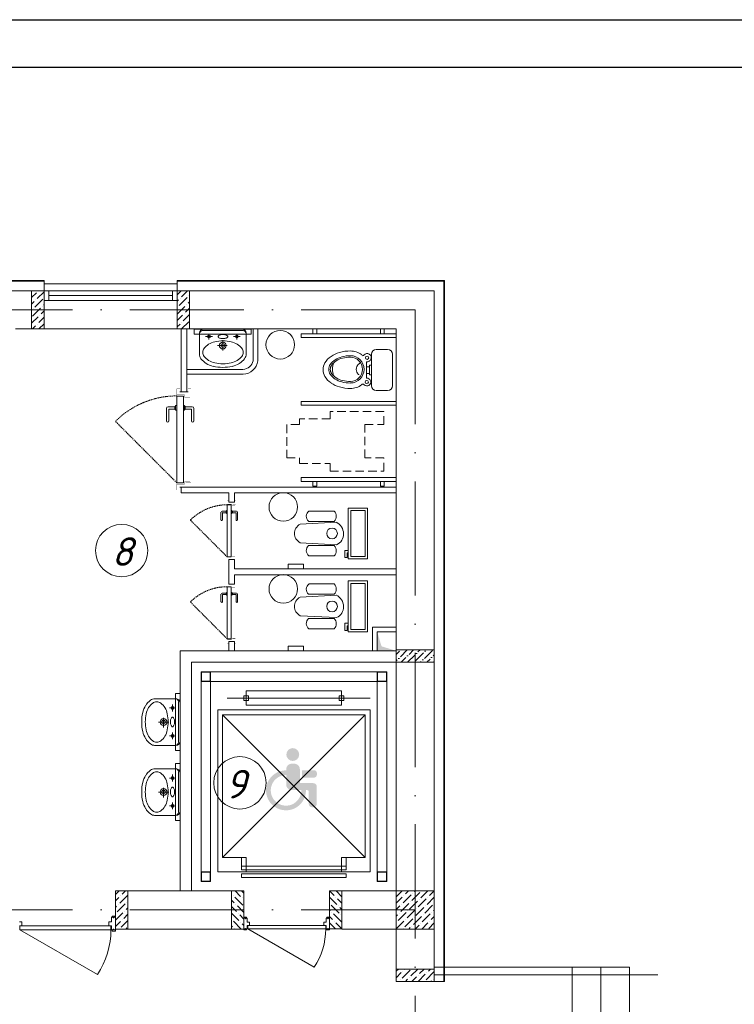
# Model space of a CAD drawing. Header units: millimetres. Extents: x 1114507 to 93926427, y 174473 to 817039.
# Tile 67 of 256: x 1713126 to 1720633, y 207135 to 217472. Entities that reach past the tile are written whole.
import ezdxf

# ---------------------------------------------------------------- set-up
doc = ezdxf.new("R2010")
doc.units = ezdxf.units.MM
for name, pattern in [('ACAD_ISO10W100', [18, 12, -3, 0, -3]), ('Beruniy Xref$0$DASHED', [19.05, 12.7, -6.35]), ('ШТРИХОВАЯ', [19.05, 12.7, -6.35])]:
    doc.linetypes.add(name, pattern=pattern)
for name, color, linetype, lineweight in [('.', 7, 'Continuous', 15), ('Doors', 86, 'Continuous', 13), ('expl', 234, 'Continuous', 13), ('инвалиды', 250, 'Continuous', 40), ('Метал', 157, 'Continuous', 30), ('размеры', 12, 'Continuous', 15), ('Сантехника', 150, 'Continuous', 13)]:
    doc.layers.add(name, color=color, linetype=linetype, lineweight=lineweight)
doc.layers.add('АСО-стены кирпич 380 мм', color=7, linetype='Continuous', lineweight=35, true_color=0x745739)
doc.styles.get("Standard").update_dxf_attribs({"font": 'isocpeui.ttf'})
doc.linetypes.add('FENCELINE1', pattern='A,6.35,-2.54,[133,ltypeshp.shx,S=2.54,R=0,X=-2.54,Y=0],-2.54,25.4', length=36.83)

# ---------------------------------------------------------------- blocks, each defined once
blk = doc.blocks.new('blok1qavmak')
at = {"layer": '.', "lineweight": 0, "ltscale": 100}
h = blk.add_hatch(color=251, dxfattribs=at)
h.dxf.hatch_style = 1
h.paths.add_polyline_path([(1518761, 778846), (1518561, 778845), (1518561, 779045), (1518607, 778893)])
at = {"lineweight": 0, "ltscale": 100}
h = blk.add_hatch(dxfattribs=at)
h.set_pattern_fill('ANSI36', color=256, scale=15, style=0)
h.set_pattern_definition([(45, (555691.36, -597321.81), (25.2569703, 92.6088912), [119.0625, -23.8125, 0, -23.8125])])
h.paths.add_polyline_path([(1519161, 778855), (1519161, 778725), (1518761, 778725), (1518761, 778855)])
at = {"layer": 'инвалиды', "lineweight": 0, "ltscale": 200, "true_color": 0xfab905}
h = blk.add_hatch(color=40, dxfattribs=at)
h.paths.add_polyline_path([(1517605, 777601, -0.414214), (1517665, 777661), (1517689, 777661, -0.414214), (1517749, 777601), (1517749, 777457), (1517889, 777457, -0.414214), (1517927, 777419), (1517927, 777241, -0.414214), (1517889, 777203), (1517879, 777203, -0.414214), (1517842, 777241), (1517842, 777368, 0.414214), (1517827, 777383), (1517665, 777383, -0.414214), (1517605, 777443)])
h.paths.add_polyline_path([(1517772, 777592), (1517898, 777592, -0.414214), (1517928, 777562), (1517928, 777545, -0.414214), (1517898, 777515), (1517772, 777515)])
h.paths.add_polyline_path([(1517605, 777591), (1517605, 777541, 2.454646), (1517764, 777383), (1517813, 777383, -2.445012)])
h.paths.add_polyline_path([(1517607, 777757, -1), (1517742, 777757, -1)])
at = {"color": 252, "lineweight": 0, "ltscale": 100}
for p, q in [((1515061, 782732), (1513361, 782732)), ((1519268, 782732), (1516461, 782732)), ((1519268, 775375), (1519268, 782732)), ((1519268, 775375), (1519161, 775375))]:
    blk.add_line(p, q, dxfattribs=at)
at = {"color": 32, "lineweight": 0, "ltscale": 100}
for p, q in [((1515061, 782725), (1513361, 782725)), ((1519261, 782725), (1516461, 782725)), ((1519261, 775375), (1519261, 782725))]:
    blk.add_line(p, q, dxfattribs=at)
at = {"color": 251, "lineweight": 0, "ltscale": 100, "true_color": 0x4a4a4a}
for p, q in [((1515061, 782625), (1515061, 782732)), ((1516461, 782625), (1516461, 782732))]:
    blk.add_line(p, q, dxfattribs=at)
at = {"lineweight": 0, "ltscale": 100}
for p, q in [((1515061, 782625), (1513361, 782625)), ((1516461, 782700), (1515061, 782700)), ((1515061, 782225), (1515061, 782625)), ((1519161, 782625), (1516461, 782625)), ((1516461, 782225), (1516461, 782625)), ((1519161, 775375), (1519161, 782625)), ((1515061, 782225), (1514761, 782225)), ((1516461, 782225), (1515061, 782225)), ((1518761, 782225), (1516461, 782225)), ((1517237, 782221), (1516637, 782221)), ((1516637, 782221), (1516637, 782171)), ((1517237, 782171), (1517237, 782221)), ((1517257, 782225), (1517257, 781890)), ((1517307, 782225), (1517307, 781890)), ((1518761, 775375), (1518761, 782225)), ((1516637, 782171), (1517237, 782171)), ((1516561, 781801), (1517151, 781801)), ((1516561, 781751), (1517151, 781751)), ((1517626, 779705), (1517626, 779755)), ((1517626, 779755), (1517786, 779755)), ((1517786, 779755), (1517786, 779705)), ((1517786, 779705), (1517626, 779705)), ((1518561, 778845), (1518561, 779045)), ((1518561, 779045), (1518761, 779045)), ((1518761, 779045), (1518761, 778845)), ((1517626, 778845), (1517626, 778895)), ((1517626, 778895), (1517786, 778895)), ((1517786, 778895), (1517786, 778845)), ((1518761, 778845), (1516491, 778845)), ((1516491, 778845), (1516491, 776325)), ((1517786, 778845), (1517626, 778845)), ((1518761, 778845), (1518561, 778845)), ((1518761, 778725), (1516611, 778725)), ((1516611, 778725), (1516611, 776325)), ((1516491, 778398), (1516441, 778398)), ((1516441, 778398), (1516441, 777798)), ((1516491, 777798), (1516491, 778398)), ((1516441, 777798), (1516491, 777798)), ((1516491, 777663), (1516441, 777663)), ((1516441, 777663), (1516441, 777063)), ((1516491, 777063), (1516491, 777663)), ((1516441, 777063), (1516491, 777063)), ((1515811, 776325), (1517161, 776325)), ((1515811, 776325), (1515811, 775925)), ((1517161, 776325), (1517161, 775925)), ((1517161, 775925), (1517161, 776325)), ((1518061, 775926), (1518061, 776326)), ((1518191, 776325), (1518761, 776325)), ((1515811, 775925), (1517161, 775925)), ((1518191, 775925), (1518761, 775925)), ((1519161, 775375), (1518761, 775375))]:
    blk.add_line(p, q, dxfattribs=at)
at = {"linetype": 'Continuous', "lineweight": 0, "ltscale": 100}
for p, q in [((1514931, 782621, 0), (1514935, 782625, 0)), ((1514990, 782545, 0), (1515061, 782616, 0)), ((1514998, 782621, 0), (1514998, 782621, 0)), ((1516461, 782583, 0), (1516499, 782621, 0)), ((1516507, 782562, 0), (1516570, 782625, 0)), ((1514931, 782554, 0), (1514981, 782604, 0)), ((1514931, 782486, 0), (1514956, 782512, 0)), ((1514965, 782453, 0), (1515049, 782537, 0)), ((1514973, 782529, 0), (1514973, 782529, 0)), ((1516461, 782516, 0), (1516474, 782529, 0)), ((1516482, 782470, 0), (1516566, 782554, 0)), ((1516490, 782545, 0), (1516490, 782545, 0)), ((1516575, 782495, 0), (1516591, 782511, 0)), ((1516583, 782571, 0), (1516583, 782571, 0)), ((1514939, 782360, 0), (1515023, 782444, 0)), ((1514948, 782436, 0), (1514948, 782436, 0)), ((1515032, 782385, 0), (1515061, 782414, 0)), ((1515040, 782461, 0), (1515040, 782461, 0)), ((1515057, 782478, 0), (1515061, 782482, 0)), ((1516461, 782381, 0), (1516541, 782461, 0)), ((1516465, 782453, 0), (1516465, 782453, 0)), ((1516549, 782402, 0), (1516591, 782444, 0)), ((1516558, 782478, 0), (1516558, 782478, 0)), ((1514931, 782284, 0), (1514998, 782352, 0)), ((1515007, 782293, 0), (1515061, 782347, 0)), ((1515015, 782369, 0), (1515015, 782369, 0)), ((1516461, 782314, 0), (1516516, 782369, 0)), ((1516507, 782225, 0), (1516583, 782301, 0)), ((1516524, 782310, 0), (1516591, 782376, 0)), ((1516532, 782385, 0), (1516532, 782385, 0)), ((1514939, 782225, 0), (1514973, 782259, 0)), ((1514990, 782276, 0), (1514990, 782276, 0)), ((1515006, 782225, 0), (1515061, 782280, 0)), ((1516461, 782246, 0), (1516490, 782276, 0)), ((1516507, 782293, 0), (1516507, 782293, 0)), ((1516575, 782225, 0), (1516575, 782225, 0)), ((1515811, 776287, 0), (1515849, 776325, 0)), ((1515881, 776290, 0), (1515916, 776325, 0)), ((1517068, 776325, 0), (1517125, 776268, 0)), ((1517135, 776325, 0), (1517161, 776300, 0)), ((1518061, 776326, 0), (1518110, 776277, 0)), ((1518129, 776326, 0), (1518191, 776264, 0)), ((1518765, 776268), (1518823, 776325)), ((1518858, 776293), (1518890, 776325)), ((1518925, 776226), (1519010, 776310)), ((1518934, 776302), (1518934, 776302)), ((1518951, 776318), (1518957, 776325)), ((1519018, 776251), (1519092, 776325)), ((1519111, 776276), (1519159, 776325)), ((1515811, 776220, 0), (1515848, 776256, 0)), ((1515856, 776197, 0), (1515940, 776282, 0)), ((1515865, 776273, 0), (1515865, 776273, 0)), ((1515932, 776206, 0), (1515932, 776206, 0)), ((1517031, 776295, 0), (1517033, 776293, 0)), ((1517031, 776228, 0), (1517058, 776200, 0)), ((1517050, 776276, 0), (1517050, 776276, 0)), ((1517067, 776259, 0), (1517151, 776175, 0)), ((1517142, 776251, 0), (1517142, 776251, 0)), ((1517159, 776234, 0), (1517161, 776232, 0)), ((1518061, 776259, 0), (1518136, 776184, 0)), ((1518127, 776260, 0), (1518127, 776260, 0)), ((1518144, 776243, 0), (1518191, 776196, 0)), ((1518761, 776196), (1518824, 776260)), ((1518833, 776201), (1518917, 776285)), ((1518841, 776276), (1518841, 776276)), ((1518900, 776133), (1518984, 776217)), ((1518909, 776209), (1518909, 776209)), ((1518993, 776158), (1519077, 776243)), ((1519001, 776234), (1519001, 776234)), ((1519085, 776184), (1519161, 776259)), ((1519094, 776260), (1519094, 776260)), ((1515811, 776152, 0), (1515822, 776164, 0)), ((1515811, 776017, 0), (1515890, 776096, 0)), ((1515831, 776105, 0), (1515915, 776189, 0)), ((1515839, 776181, 0), (1515839, 776181, 0)), ((1515907, 776113, 0), (1515907, 776113, 0)), ((1515923, 776130, 0), (1515941, 776147, 0)), ((1517031, 776160, 0), (1517083, 776108, 0)), ((1517075, 776184, 0), (1517075, 776184, 0)), ((1517092, 776167, 0), (1517161, 776098, 0)), ((1518061, 776124, 0), (1518068, 776117, 0)), ((1518077, 776176, 0), (1518161, 776092, 0)), ((1518085, 776100, 0), (1518085, 776100, 0)), ((1518152, 776168, 0), (1518152, 776168, 0)), ((1518169, 776151, 0), (1518191, 776129, 0)), ((1518761, 776129), (1518799, 776167)), ((1518782, 776015), (1518866, 776100)), ((1518808, 776108), (1518892, 776192)), ((1518816, 776184), (1518816, 776184)), ((1518875, 776041), (1518959, 776125)), ((1518883, 776116), (1518883, 776116)), ((1518968, 776066), (1519052, 776150)), ((1518976, 776142), (1518976, 776142)), ((1519060, 776091), (1519144, 776175)), ((1519069, 776167), (1519069, 776167)), ((1519136, 776100), (1519136, 776100)), ((1519153, 776116), (1519161, 776124)), ((1515811, 775950, 0), (1515865, 776004, 0)), ((1515814, 776088, 0), (1515814, 776088, 0)), ((1515873, 775945, 0), (1515941, 776013, 0)), ((1515881, 776021, 0), (1515881, 776021, 0)), ((1515898, 776037, 0), (1515941, 776080, 0)), ((1517031, 776093, 0), (1517109, 776015, 0)), ((1517033, 776024, 0), (1517033, 776024, 0)), ((1517050, 776007, 0), (1517131, 775925, 0)), ((1517100, 776091, 0), (1517100, 776091, 0)), ((1517117, 776074, 0), (1517161, 776030, 0)), ((1517125, 775998, 0), (1517125, 775998, 0)), ((1518061, 776057, 0), (1518093, 776024, 0)), ((1518102, 776083, 0), (1518186, 775999, 0)), ((1518110, 776008, 0), (1518110, 776008, 0)), ((1518127, 775991, 0), (1518191, 775927, 0)), ((1518178, 776075, 0), (1518178, 776075, 0)), ((1518761, 776061), (1518774, 776074)), ((1518761, 775927), (1518841, 776007)), ((1518765, 775999), (1518765, 775999)), ((1518791, 776091), (1518791, 776091)), ((1518850, 775948), (1518934, 776032)), ((1518858, 776024), (1518858, 776024)), ((1518942, 775973), (1519026, 776057)), ((1518951, 776049), (1518951, 776049)), ((1519035, 775999), (1519119, 776083)), ((1519043, 776074), (1519043, 776074)), ((1519111, 776007), (1519111, 776007)), ((1519127, 776024), (1519161, 776057)), ((1515856, 775928, 0), (1515856, 775928, 0)), ((1515921, 775925, 0), (1515932, 775936, 0)), ((1517031, 775958, 0), (1517041, 775948, 0)), ((1517058, 775931, 0), (1517058, 775931, 0)), ((1517142, 775981, 0), (1517161, 775963, 0)), ((1518061, 775990, 0), (1518119, 775932, 0)), ((1518833, 775931), (1518833, 775931)), ((1518894, 775925), (1518909, 775940)), ((1518925, 775956), (1518925, 775956)), ((1518961, 775925), (1519001, 775965)), ((1519018, 775982), (1519018, 775982)), ((1519029, 775925), (1519094, 775990)), ((1519102, 775931), (1519161, 775990)), ((1518761, 775482, 0), (1518784, 775505, 0)), ((1518822, 775408, 0), (1518906, 775492, 0)), ((1518830, 775483, 0), (1518830, 775483, 0)), ((1518847, 775500, 0), (1518852, 775505, 0)), ((1518914, 775433, 0), (1518987, 775505, 0)), ((1519007, 775458, 0), (1519054, 775505, 0)), ((1519074, 775391, 0), (1519158, 775475, 0)), ((1519099, 775483, 0), (1519121, 775505, 0)), ((1518761, 775414, 0), (1518813, 775467, 0)), ((1518805, 775391, 0), (1518805, 775391, 0)), ((1518857, 775375, 0), (1518881, 775399, 0)), ((1518897, 775416, 0), (1518897, 775416, 0)), ((1518924, 775375, 0), (1518973, 775424, 0)), ((1518990, 775441, 0), (1518990, 775441, 0)), ((1518991, 775375, 0), (1519066, 775450, 0)), ((1519083, 775467, 0), (1519083, 775467, 0)), ((1519126, 775375, 0), (1519133, 775382, 0)), ((1519150, 775399, 0), (1519150, 775399, 0))]:
    blk.add_line(p, q, dxfattribs=at)
at = {"color": 5, "lineweight": 0}
for p, q in [((1515111, 782625), (1515061, 782625)), ((1515061, 782625), (1515061, 782525)), ((1516411, 782625), (1515111, 782625)), ((1515111, 782525), (1515111, 782625)), ((1516411, 782525), (1516411, 782625)), ((1516411, 782625), (1516461, 782625)), ((1516461, 782625), (1516461, 782525)), ((1515061, 782525), (1515111, 782525)), ((1516411, 782575), (1515111, 782575)), ((1516411, 782525), (1515111, 782525)), ((1516461, 782525), (1516411, 782525))]:
    blk.add_line(p, q, dxfattribs=at)
at = {"color": 1, "linetype": 'ACAD_ISO10W100', "lineweight": 0, "ltscale": 100}
for p, q in [((1518961, 782425), (1491961, 782425)), ((1518961, 782425), (1518961, 766825)), ((1518961, 776125), (1491961, 776125))]:
    blk.add_line(p, q, dxfattribs=at)
at = {"lineweight": 0}
for p, q in [((1517926, 782225), (1517886, 782225)), ((1517886, 782225), (1517886, 782175)), ((1517926, 782175), (1517926, 782225)), ((1518596, 782175), (1518596, 782225)), ((1518596, 782225), (1518636, 782225)), ((1518636, 782225), (1518636, 782175)), ((1518761, 782175), (1517761, 782175)), ((1517761, 782175), (1517761, 782135)), ((1517761, 782135), (1518761, 782135)), ((1517886, 782175), (1517926, 782175)), ((1518636, 782175), (1518596, 782175)), ((1518761, 782135), (1518761, 782175)), ((1517761, 781424), (1517761, 781464)), ((1517761, 781464), (1518761, 781464)), ((1518761, 781424), (1517761, 781424)), ((1518761, 781464), (1518761, 781424)), ((1517761, 780625), (1517761, 780665)), ((1517761, 780665), (1518761, 780665)), ((1518761, 780665), (1518761, 780625)), ((1518761, 780625), (1517761, 780625)), ((1517926, 780625), (1517886, 780625)), ((1517886, 780625), (1517886, 780575)), ((1517886, 780575), (1517926, 780575)), ((1517926, 780575), (1517926, 780625)), ((1518596, 780575), (1518596, 780625)), ((1518596, 780625), (1518636, 780625)), ((1518636, 780575), (1518596, 780575)), ((1518636, 780625), (1518636, 780575))]:
    blk.add_line(p, q, dxfattribs=at)
at = {"color": 0, "lineweight": 0}
for p, q in [((1516488, 781565), (1516574, 781565)), ((1516347, 781390), (1516347, 781259)), ((1516437, 781409), (1516366, 781409)), ((1516372, 781259), (1516372, 781378)), ((1516378, 781384), (1516437, 781384)), ((1516437, 781409), (1516437, 781384)), ((1516444, 781415), (1516443, 781415)), ((1516443, 781378), (1516444, 781378)), ((1516444, 781371), (1516444, 781421)), ((1516444, 781421), (1516457, 781421)), ((1516457, 781371), (1516444, 781371)), ((1516457, 781421), (1516457, 781371)), ((1516538, 781421), (1516525, 781421)), ((1516525, 781371), (1516538, 781371)), ((1516538, 781371), (1516538, 781421)), ((1516538, 781415), (1516539, 781415)), ((1516539, 781378), (1516538, 781378)), ((1516545, 781409), (1516617, 781409)), ((1516545, 781409), (1516545, 781384)), ((1516604, 781384), (1516545, 781384)), ((1516610, 781259), (1516610, 781378)), ((1516635, 781390), (1516635, 781259)), ((1516488, 780565), (1516574, 780565)), ((1517005, 780405), (1517057, 780405)), ((1516920, 780300), (1516920, 780221)), ((1516974, 780311), (1516932, 780311)), ((1516935, 780221), (1516935, 780293)), ((1516939, 780296), (1516974, 780296)), ((1516974, 780311), (1516974, 780296)), ((1516979, 780315), (1516978, 780315)), ((1516978, 780293), (1516979, 780293)), ((1516979, 780289), (1516979, 780319)), ((1516979, 780319), (1516986, 780319)), ((1516986, 780289), (1516979, 780289)), ((1516986, 780319), (1516986, 780289)), ((1517035, 780319), (1517028, 780319)), ((1517028, 780289), (1517035, 780289)), ((1517035, 780289), (1517035, 780319)), ((1517035, 780315), (1517036, 780315)), ((1517036, 780293), (1517035, 780293)), ((1517040, 780311), (1517082, 780311)), ((1517040, 780311), (1517040, 780296)), ((1517075, 780296), (1517040, 780296)), ((1517079, 780221), (1517079, 780293)), ((1517094, 780300), (1517094, 780221)), ((1517005, 779805), (1517057, 779805)), ((1517005, 779545), (1517057, 779545)), ((1516920, 779440), (1516920, 779361)), ((1516974, 779451), (1516932, 779451)), ((1516935, 779361), (1516935, 779433)), ((1516939, 779436), (1516974, 779436)), ((1516974, 779451), (1516974, 779436)), ((1516979, 779455), (1516978, 779455)), ((1516978, 779433), (1516979, 779433)), ((1516979, 779429), (1516979, 779459)), ((1516979, 779459), (1516986, 779459)), ((1516986, 779429), (1516979, 779429)), ((1516986, 779459), (1516986, 779429)), ((1517035, 779459), (1517028, 779459)), ((1517028, 779429), (1517035, 779429)), ((1517035, 779429), (1517035, 779459)), ((1517035, 779455), (1517036, 779455)), ((1517036, 779433), (1517035, 779433)), ((1517040, 779451), (1517082, 779451)), ((1517040, 779451), (1517040, 779436)), ((1517075, 779436), (1517040, 779436)), ((1517079, 779361), (1517079, 779433)), ((1517094, 779440), (1517094, 779361)), ((1517005, 778945), (1517057, 778945)), ((1519161, 775525), (1521211, 775525)), ((1520611, 773725), (1520611, 775525)), ((1520911, 773725), (1520911, 775525)), ((1521211, 773725), (1521211, 775525))]:
    blk.add_line(p, q, dxfattribs=at)
at = {"linetype": 'ШТРИХОВАЯ', "lineweight": 0, "ltscale": 7}
for p, q in [((1518067, 781280), (1517744, 781280)), ((1517744, 781280), (1517744, 781221)), ((1518631, 781360), (1518067, 781360)), ((1518067, 781360), (1518067, 781280)), ((1518631, 781221), (1518631, 781360)), ((1517744, 781221), (1517611, 781221)), ((1517611, 781221), (1517611, 780871)), ((1518431, 780871), (1518431, 781221)), ((1518431, 781221), (1518631, 781221)), ((1517611, 780871), (1517744, 780871)), ((1517744, 780871), (1517744, 780811)), ((1518631, 780871), (1518431, 780871)), ((1518631, 780731), (1518631, 780871)), ((1517744, 780811), (1518067, 780811)), ((1518067, 780811), (1518067, 780731)), ((1518067, 780731), (1518631, 780731))]:
    blk.add_line(p, q, dxfattribs=at)
at = {"color": 0, "linetype": 'Beruniy Xref$0$DASHED', "lineweight": 0}
for p, q in [((1516457, 780609), (1515812, 781254)), ((1516986, 779831), (1516599, 780218)), ((1516986, 778971), (1516599, 779358))]:
    blk.add_line(p, q, dxfattribs=at)
at = {"color": 116, "lineweight": 0, "ltscale": 100, "true_color": 0x136734}
for p, q in [((1518761, 779095), (1518511, 779095)), ((1518511, 779095), (1518511, 778845))]:
    blk.add_line(p, q, dxfattribs=at)
at = {"color": 46, "lineweight": 0}
for p, q in [((1518661, 778625), (1516711, 778625)), ((1516711, 778625), (1516711, 776525)), ((1518661, 776425), (1518661, 778625)), ((1518561, 778525), (1516811, 778525)), ((1516811, 778525), (1516811, 776525)), ((1518561, 776425), (1518561, 778525))]:
    blk.add_line(p, q, dxfattribs=at)
at = {"color": 0, "lineweight": 0, "ltscale": 100}
for p, q in [((1517211, 778375), (1517161, 778375)), ((1517161, 778375), (1517161, 778325)), ((1517186, 778275), (1517186, 778425)), ((1517186, 778425), (1518186, 778425)), ((1517211, 778325), (1517211, 778375)), ((1518161, 778325), (1518161, 778375)), ((1518161, 778375), (1518211, 778375)), ((1518186, 778425), (1518186, 778275)), ((1518211, 778375), (1518211, 778325)), ((1518486, 778350), (1516986, 778350)), ((1517161, 778325), (1517211, 778325)), ((1518186, 778275), (1517186, 778275)), ((1518211, 778325), (1518161, 778325)), ((1518486, 778225), (1516886, 778225)), ((1516886, 778225), (1516886, 776525)), ((1516936, 776675), (1516936, 778175)), ((1516936, 778175), (1518436, 778175)), ((1518436, 778175), (1516936, 776675)), ((1518436, 776675), (1516936, 778175)), ((1518436, 778175), (1518436, 776675)), ((1518486, 776525), (1518486, 778225)), ((1517186, 776675), (1516936, 776675)), ((1517186, 776675), (1517136, 776675)), ((1517136, 776675), (1517136, 776585)), ((1517186, 776525), (1517186, 776675)), ((1517186, 776585), (1517186, 776675)), ((1518436, 776675), (1518186, 776675)), ((1518186, 776675), (1518186, 776525)), ((1518186, 776585), (1518186, 776675)), ((1518186, 776675), (1518236, 776675)), ((1518236, 776675), (1518236, 776585)), ((1516886, 776525), (1518486, 776525)), ((1518236, 776585), (1517136, 776585)), ((1517136, 776585), (1517136, 776545)), ((1517136, 776585), (1517186, 776585)), ((1517136, 776545), (1518236, 776545)), ((1518236, 776585), (1518186, 776585)), ((1518236, 776545), (1518236, 776585)), ((1518236, 776505), (1517136, 776505)), ((1517136, 776505), (1517136, 776465)), ((1517136, 776465), (1518236, 776465)), ((1518236, 776465), (1518236, 776505))]:
    blk.add_line(p, q, dxfattribs=at)
at = {"color": 204, "linetype": 'FENCELINE1', "lineweight": 0, "ltscale": 20}
blk.add_line((1519161, 775445), (1521511, 775445), dxfattribs=at)
at = {"color": 0, "lineweight": 0}
for points, const_width in [([(1516488, 781596), (1516457, 781596), (1516457, 781534), (1516538, 781534), (1516538, 781509), (1516594, 781509)], 2.5), ([(1516550, 781521), (1516605, 781521), (1516605, 781596), (1516574, 781596)], 2.5), ([(1516488, 780534), (1516457, 780534), (1516457, 780596), (1516538, 780596), (1516538, 780621), (1516594, 780621)], 2.5), ([(1516550, 780609), (1516605, 780609), (1516605, 780534), (1516574, 780534)], 2.5), ([(1517005, 780424), (1516986, 780424), (1516986, 780386), (1517035, 780386), (1517035, 780371), (1517069, 780371)], 1.5), ([(1517043, 780379), (1517075, 780379), (1517075, 780424), (1517057, 780424)], 1.5), ([(1517005, 779786), (1516986, 779786), (1516986, 779824), (1517035, 779824), (1517035, 779839), (1517069, 779839)], 1.5), ([(1517043, 779831), (1517075, 779831), (1517075, 779786), (1517057, 779786)], 1.5), ([(1517005, 779564), (1516986, 779564), (1516986, 779526), (1517035, 779526), (1517035, 779511), (1517069, 779511)], 1.5), ([(1517043, 779519), (1517075, 779519), (1517075, 779564), (1517057, 779564)], 1.5), ([(1517005, 778926), (1516986, 778926), (1516986, 778964), (1517035, 778964), (1517035, 778979), (1517069, 778979)], 1.5), ([(1517043, 778971), (1517075, 778971), (1517075, 778926), (1517057, 778926)], 1.5)]:
    blk.add_lwpolyline(points, dxfattribs=dict(at, const_width=const_width))
for points in [[(1516525, 780609), (1516457, 780609), (1516457, 781521), (1516525, 781521), (1516525, 780609)], [(1517028, 779831), (1516986, 779831), (1516986, 780379), (1517028, 780379), (1517028, 779831)], [(1517028, 778971), (1516986, 778971), (1516986, 779519), (1517028, 779519), (1517028, 778971)]]:
    blk.add_lwpolyline(points, dxfattribs=at)
at = {"lineweight": 0, "ltscale": 100}
for centre in [(1517543, 782059), (1517575, 780356), (1517575, 779496)]:
    blk.add_circle(centre, 150, dxfattribs=at)
for centre, radius, start, end in [((1517149, 781911), 110, 271.0783, 348.8567), ((1517150, 781910), 159, 270.5724, 352.7625)]:
    blk.add_arc(centre, radius, start, end, dxfattribs=at)
at = {"color": 0, "linetype": 'Beruniy Xref$0$DASHED', "lineweight": 0}
for centre, radius in [((1516457, 780609), 913), ((1516986, 779831), 548), ((1516986, 778971), 548)]:
    blk.add_arc(centre, radius, 90, 135, dxfattribs=at)
at = {"color": 0, "lineweight": 0}
for centre, radius, start, end in [((1516366, 781390), 18.8, 90, 180), ((1516378, 781378), 6.25, 90, 180), ((1516443, 781409), 6.25, 90, 180), ((1516443, 781384), 6.25, 180, 270), ((1516539, 781409), 6.25, 0, 90), ((1516539, 781384), 6.25, 270, 0), ((1516604, 781378), 6.25, 0, 90), ((1516617, 781390), 18.8, 0, 90), ((1516359, 781259), 12.5, 180, 0), ((1516623, 781259), 12.5, 180, 0), ((1516932, 780300), 11.3, 90, 180), ((1516939, 780293), 3.75, 90, 180), ((1516978, 780311), 3.75, 90, 180), ((1516978, 780296), 3.75, 180, 270), ((1517036, 780311), 3.75, 0, 90), ((1517036, 780296), 3.75, 270, 0), ((1517075, 780293), 3.75, 0, 90), ((1517082, 780300), 11.3, 0, 90), ((1516928, 780221), 7.5, 180, 0), ((1517086, 780221), 7.5, 180, 0), ((1516932, 779440), 11.3, 90, 180), ((1516939, 779433), 3.75, 90, 180), ((1516978, 779451), 3.75, 90, 180), ((1516978, 779436), 3.75, 180, 270), ((1517036, 779451), 3.75, 0, 90), ((1517036, 779436), 3.75, 270, 0), ((1517075, 779433), 3.75, 0, 90), ((1517082, 779440), 11.3, 0, 90), ((1516928, 779361), 7.5, 180, 0), ((1517086, 779361), 7.5, 180, 0)]:
    blk.add_arc(centre, radius, start, end, dxfattribs=at)
at = {"layer": 'Doors', "lineweight": 0}
for p, q in [((1514803, 776001), (1514829, 776001)), ((1514829, 775959), (1514829, 776001)), ((1515742, 775959), (1515742, 776001)), ((1515769, 776001), (1515742, 776001)), ((1515769, 776001), (1515769, 776048)), ((1515788, 776048), (1515769, 776048)), ((1515778, 776048), (1515778, 776060)), ((1515811, 776060), (1515778, 776060)), ((1515788, 776048), (1515788, 776042)), ((1515793, 776042), (1515788, 776042)), ((1515793, 776048), (1515793, 776042)), ((1515811, 776048), (1515793, 776048)), ((1515811, 776048), (1515793, 776048)), ((1515811, 776048), (1515811, 776060)), ((1515811, 775917), (1515811, 776048)), ((1515811, 776048), (1515811, 776048)), ((1517161, 776049), (1517189, 776049)), ((1517161, 776038), (1517161, 776049)), ((1517161, 775926), (1517161, 776038)), ((1517161, 776038), (1517176, 776038)), ((1517161, 776038), (1517176, 776038)), ((1517161, 776038), (1517161, 776038)), ((1517176, 776038), (1517176, 776033)), ((1517176, 776033), (1517181, 776033)), ((1517181, 776038), (1517197, 776038)), ((1517181, 776038), (1517181, 776033)), ((1517189, 776038), (1517189, 776049)), ((1517197, 775998), (1517197, 776038)), ((1517197, 775998), (1517219, 775998)), ((1517219, 775962), (1517219, 775998)), ((1518002, 775962), (1518002, 775998)), ((1518025, 775998), (1518002, 775998)), ((1518025, 775998), (1518025, 776038)), ((1518041, 776038), (1518025, 776038)), ((1518033, 776038), (1518033, 776049)), ((1518061, 776049), (1518033, 776049)), ((1518041, 776038), (1518041, 776033)), ((1518045, 776033), (1518041, 776033)), ((1518045, 776038), (1518045, 776033)), ((1518061, 776038), (1518045, 776038)), ((1518061, 776038), (1518045, 776038)), ((1518061, 776038), (1518061, 776049)), ((1518061, 775926), (1518061, 776038)), ((1518061, 776038), (1518061, 776038)), ((1514803, 775959), (1515742, 775959)), ((1514808, 775917), (1514808, 775959)), ((1514808, 775917), (1515622, 775446)), ((1514808, 775917), (1515764, 775917)), ((1515742, 775959), (1515769, 775959)), ((1515764, 775917), (1515764, 775959)), ((1515769, 775917), (1515769, 775959)), ((1515788, 775917), (1515769, 775917)), ((1515778, 775917), (1515778, 775904)), ((1515811, 775904), (1515778, 775904)), ((1515788, 775917), (1515788, 775922)), ((1515793, 775922), (1515788, 775922)), ((1515793, 775917), (1515793, 775922)), ((1515811, 775917), (1515793, 775917)), ((1515811, 775917), (1515811, 775917)), ((1515811, 775917), (1515811, 775904)), ((1517161, 775926), (1517176, 775926)), ((1517161, 775926), (1517161, 775926)), ((1517161, 775926), (1517161, 775915)), ((1517161, 775915), (1517189, 775915)), ((1517176, 775931), (1517181, 775931)), ((1517176, 775926), (1517176, 775931)), ((1517181, 775926), (1517181, 775931)), ((1517181, 775926), (1517197, 775926)), ((1517189, 775926), (1517189, 775915)), ((1517197, 775962), (1518002, 775962)), ((1517197, 775926), (1517197, 775962)), ((1517201, 775926), (1517201, 775962)), ((1517201, 775926), (1517899, 775523)), ((1517201, 775926), (1518021, 775926)), ((1518002, 775962), (1518025, 775962)), ((1518021, 775926), (1518021, 775962)), ((1518025, 775926), (1518025, 775962)), ((1518041, 775926), (1518025, 775926)), ((1518033, 775926), (1518033, 775915)), ((1518061, 775915), (1518033, 775915)), ((1518041, 775926), (1518041, 775931)), ((1518045, 775931), (1518041, 775931)), ((1518045, 775926), (1518045, 775931)), ((1518061, 775926), (1518045, 775926)), ((1518061, 775926), (1518061, 775926)), ((1518061, 775926), (1518061, 775915))]:
    blk.add_line(p, q, dxfattribs=at)
for centre, radius in [((1514913, 775917), 851), ((1517291, 775926), 729)]:
    blk.add_arc(centre, radius, 326.4628, 0, dxfattribs=at)
at = {"layer": 'АСО-стены кирпич 380 мм', "color": 5, "lineweight": 0}
for p, q in [((1516501, 781565), (1516501, 782225)), ((1516561, 782225), (1516561, 781565)), ((1516561, 781565), (1516501, 781565)), ((1516501, 780565), (1518761, 780565)), ((1516501, 780505), (1516501, 780565)), ((1518761, 780565), (1518761, 780505)), ((1517001, 780505), (1516501, 780505)), ((1517001, 780405), (1517001, 780505)), ((1518761, 780505), (1517061, 780505)), ((1517061, 780505), (1517061, 780405)), ((1517061, 780405), (1517001, 780405)), ((1517001, 779545), (1517001, 779805)), ((1517001, 779805), (1517061, 779805)), ((1517061, 779805), (1517061, 779705)), ((1517061, 779705), (1518761, 779705)), ((1517061, 779645), (1517061, 779545)), ((1518761, 779645), (1517061, 779645)), ((1518761, 779705), (1518761, 779645)), ((1517061, 779545), (1517001, 779545)), ((1517001, 778845), (1517001, 778945)), ((1517001, 778945), (1517061, 778945)), ((1517061, 778945), (1517061, 778845))]:
    blk.add_line(p, q, dxfattribs=at)
at = {"layer": 'Метал', "color": 0, "lineweight": 0}
for p, q in [((1516811, 778625), (1516711, 778625)), ((1516711, 778625), (1516711, 778525)), ((1516808, 778622), (1516714, 778622)), ((1516714, 778622), (1516714, 778528)), ((1516808, 778528), (1516808, 778622)), ((1516811, 778525), (1516811, 778625)), ((1518561, 778525), (1518561, 778625)), ((1518561, 778625), (1518661, 778625)), ((1518564, 778528), (1518564, 778622)), ((1518564, 778622), (1518658, 778622)), ((1518658, 778622), (1518658, 778528)), ((1518661, 778625), (1518661, 778525)), ((1516711, 778525), (1516811, 778525)), ((1516714, 778528), (1516808, 778528)), ((1518661, 778525), (1518561, 778525)), ((1518658, 778528), (1518564, 778528)), ((1516711, 776425), (1516711, 776525)), ((1516711, 776525), (1516811, 776525)), ((1516714, 776428), (1516714, 776522)), ((1516714, 776522), (1516808, 776522)), ((1516808, 776522), (1516808, 776428)), ((1516811, 776525), (1516811, 776425)), ((1518561, 776525), (1518561, 776425)), ((1518661, 776525), (1518561, 776525)), ((1518564, 776522), (1518564, 776428)), ((1518658, 776522), (1518564, 776522)), ((1518658, 776428), (1518658, 776522)), ((1518661, 776425), (1518661, 776525)), ((1516811, 776425), (1516711, 776425)), ((1516808, 776428), (1516714, 776428)), ((1518561, 776425), (1518661, 776425)), ((1518564, 776428), (1518658, 776428))]:
    blk.add_line(p, q, dxfattribs=at)
at = {"layer": 'размеры', "lineweight": 0, "ltscale": 5}
for p, q in [((1514931, 782625), (1515061, 782625)), ((1514931, 782225), (1514931, 782625)), ((1515061, 782625), (1515061, 782625)), ((1515061, 782625), (1515061, 782225)), ((1515061, 782225), (1515061, 782625)), ((1515061, 782625), (1515061, 782225)), ((1516461, 782625), (1516591, 782625)), ((1516461, 782225), (1516461, 782625)), ((1516591, 782625), (1516591, 782225)), ((1515061, 782225), (1514931, 782225)), ((1515061, 782225), (1515061, 782225)), ((1516591, 782225), (1516461, 782225)), ((1515811, 775925), (1515811, 776325)), ((1515811, 776325), (1515941, 776325)), ((1515941, 776325), (1515941, 775925)), ((1517161, 776325), (1517031, 776325)), ((1517031, 776325), (1517031, 775925)), ((1517161, 775925), (1517161, 776325)), ((1518191, 776326), (1518061, 776326)), ((1518061, 776326), (1518061, 775926)), ((1518191, 775926), (1518191, 776326)), ((1519161, 776325), (1518761, 776325)), ((1518761, 776325), (1518761, 775925)), ((1519161, 775925), (1519161, 776325)), ((1515941, 775925), (1515811, 775925)), ((1517031, 775925), (1517161, 775925)), ((1518061, 775926), (1518191, 775926)), ((1518761, 775925), (1519161, 775925)), ((1518761, 775505), (1518761, 775375)), ((1519161, 775505), (1518761, 775505)), ((1519161, 775375), (1519161, 775505)), ((1518761, 775375), (1519161, 775375))]:
    blk.add_line(p, q, dxfattribs=at)
for points in [[(1519161, 778855), (1519161, 778725), (1518761, 778725), (1518761, 778855)], [(1519161, 778725), (1519161, 778855), (1518761, 778855), (1518761, 778725)]]:
    blk.add_lwpolyline(points, close=True, dxfattribs=at)
at = {"layer": 'Сантехника', "lineweight": 0}
for p, q in [((1516724, 782207), (1516939, 782207)), ((1516939, 782225), (1516739, 782225)), ((1517139, 782225), (1516939, 782225)), ((1517155, 782207), (1516939, 782207)), ((1516694, 782180), (1516694, 781955)), ((1516830, 782146), (1516759, 782146)), ((1516794, 782167), (1516794, 782115)), ((1516939, 782108), (1516939, 781997)), ((1517122, 782146), (1517051, 782146)), ((1517087, 782167), (1517087, 782115)), ((1517184, 781955), (1517184, 782180)), ((1516984, 782051), (1516882, 782051)), ((1517844, 780313), (1518109, 780313)), ((1518132, 780196), (1517753, 780176)), ((1517839, 780205), (1518109, 780205)), ((1517753, 779980), (1518134, 779959)), ((1517839, 779951), (1518109, 779951)), ((1517844, 779842), (1518109, 779842)), ((1517844, 779548), (1518109, 779548)), ((1518132, 779431), (1517753, 779410)), ((1517839, 779440), (1518109, 779440)), ((1517753, 779214), (1518134, 779194)), ((1517839, 779185), (1518109, 779185)), ((1517844, 779077), (1518109, 779077)), ((1516221, 778343), (1516446, 778343)), ((1516412, 778281), (1516412, 778210)), ((1516473, 778314), (1516473, 778098)), ((1516491, 778298), (1516491, 778098)), ((1516432, 778246), (1516381, 778246)), ((1516373, 778098), (1516263, 778098)), ((1516317, 778143), (1516317, 778041)), ((1516473, 777883), (1516473, 778098)), ((1516491, 778098), (1516491, 777898)), ((1516412, 777989), (1516412, 777918)), ((1516446, 777853), (1516221, 777853)), ((1516432, 777953), (1516381, 777953)), ((1516221, 777608), (1516446, 777608)), ((1516412, 777546), (1516412, 777475)), ((1516473, 777578), (1516473, 777363)), ((1516491, 777563), (1516491, 777363)), ((1516432, 777510), (1516381, 777510)), ((1516373, 777363), (1516263, 777363)), ((1516317, 777407), (1516317, 777306)), ((1516473, 777147), (1516473, 777363)), ((1516491, 777363), (1516491, 777162)), ((1516412, 777254), (1516412, 777182)), ((1516432, 777218), (1516381, 777218)), ((1516446, 777117), (1516221, 777117))]:
    blk.add_line(p, q, dxfattribs=at)
at = {"layer": 'Сантехника', "lineweight": 0, "ltscale": 5}
for p, q in [((1518551, 782009), (1518671, 782009)), ((1518551, 782009), (1518671, 782009)), ((1518501, 781629), (1518501, 781959)), ((1518501, 781629), (1518501, 781959)), ((1518721, 781959), (1518721, 781629)), ((1518721, 781959), (1518721, 781629)), ((1518446, 781829), (1518481, 781829)), ((1518446, 781829), (1518481, 781829)), ((1518448, 781880), (1518448, 781829)), ((1518448, 781880), (1518448, 781829)), ((1518448, 781829), (1518448, 781757)), ((1518448, 781829), (1518448, 781757)), ((1518481, 781844), (1518501, 781844)), ((1518481, 781829), (1518481, 781844)), ((1518481, 781844), (1518501, 781844)), ((1518481, 781829), (1518481, 781844)), ((1518481, 781757), (1518481, 781829)), ((1518481, 781757), (1518481, 781829)), ((1518501, 781844), (1518501, 781745)), ((1518501, 781844), (1518501, 781745)), ((1518448, 781757), (1518448, 781710)), ((1518481, 781757), (1518448, 781757)), ((1518448, 781757), (1518448, 781710)), ((1518481, 781757), (1518448, 781757)), ((1518481, 781745), (1518481, 781757)), ((1518481, 781745), (1518481, 781757)), ((1518501, 781745), (1518481, 781745)), ((1518501, 781745), (1518481, 781745)), ((1518671, 781579), (1518551, 781579)), ((1518671, 781579), (1518551, 781579))]:
    blk.add_line(p, q, dxfattribs=at)
at = {"layer": 'Сантехника', "lineweight": 0}
for points in [[(1518461, 780345), (1518258, 780345), (1518258, 779811), (1518461, 779811)], [(1518436, 780320), (1518283, 780320), (1518283, 779836), (1518436, 779836)], [(1518461, 779579), (1518258, 779579), (1518258, 779046), (1518461, 779046)], [(1518436, 779554), (1518283, 779554), (1518283, 779071), (1518436, 779071)]]:
    blk.add_lwpolyline(points, close=True, dxfattribs=at)
for points in [[(1518258, 779900), (1518220, 779900), (1518220, 779824), (1518245, 779824), (1518245, 779875), (1518258, 779875)], [(1518258, 779135), (1518220, 779135), (1518220, 779058), (1518245, 779058), (1518245, 779109), (1518258, 779109)]]:
    blk.add_lwpolyline(points, dxfattribs=at)
for centre, radius in [((1516794, 782146), 15.4), ((1517087, 782146), 15.4), ((1516939, 782051), 35.9), ((1516939, 782051), 20.1), ((1518087, 780078), 56.3), ((1518087, 779312), 56.3), ((1516412, 778246), 15.4), ((1516317, 778098), 35.9), ((1516317, 778098), 20.1), ((1516412, 777953), 15.4), ((1516412, 777510), 15.4), ((1516317, 777363), 35.9), ((1516317, 777363), 20.1), ((1516412, 777218), 15.4)]:
    blk.add_circle(centre, radius, dxfattribs=at)
at = {"layer": 'Сантехника', "lineweight": 0, "ltscale": 5}
for centre, radius in [((1518455, 781923), 17.7), ((1518455, 781923), 17.7), ((1518452, 781668), 16.8), ((1518452, 781668), 16.8)]:
    blk.add_circle(centre, radius, dxfattribs=at)
at = {"layer": 'Сантехника', "lineweight": 0}
for centre, radius, start, end in [((1516739, 782180), 45, 90, 180), ((1516727, 782174), 33.3, 90, 180), ((1517139, 782180), 45, 0, 90), ((1517151, 782174), 33.3, 0, 90), ((1516911, 781853), 244, 103.2739, 119.663), ((1516941, 781730), 370, 90, 103.2739), ((1516900, 782145), 10.3, 136.143, 180), ((1516900, 782145), 10.3, 180, 223.857), ((1516919, 782127), 36.7, 113.3198, 136.143), ((1516919, 782163), 36.7, 223.857, 246.6802), ((1516932, 782097), 69, 100.124, 113.3198), ((1516932, 782193), 69, 246.6802, 259.876), ((1516941, 782050), 117, 90, 100.124), ((1516941, 782240), 117, 259.876, 270), ((1516941, 782050), 117, 79.876, 90), ((1516941, 782240), 117, 270, 280.124), ((1516941, 781730), 370, 76.7261, 90), ((1516949, 782097), 69, 66.6802, 79.876), ((1516949, 782193), 69, 280.124, 293.3198), ((1516962, 782127), 36.7, 43.857, 66.6802), ((1516962, 782163), 36.7, 293.3198, 316.143), ((1516981, 782145), 10.3, 0, 43.857), ((1516981, 782145), 10.3, 316.143, 0), ((1516970, 781853), 244, 60.337, 76.7261), ((1516800, 781979), 71.4, 143.9722, 180), ((1516867, 781931), 154, 119.663, 143.9722), ((1517014, 781931), 154, 36.0278, 60.337), ((1517081, 781979), 71.4, 0, 36.0278), ((1516776, 781961), 82.2, 175.8804, 180), ((1516776, 781961), 82.2, 180, 216.0278), ((1516853, 782017), 177, 216.0278, 240.337), ((1516800, 781979), 71.4, 180, 216.0278), ((1516867, 782028), 154, 216.0278, 240.337), ((1516911, 782106), 244, 240.337, 256.7261), ((1516970, 782106), 244, 283.2739, 299.663), ((1517014, 782028), 154, 299.663, 323.9722), ((1517025, 782017), 177, 299.663, 323.9722), ((1517081, 781979), 71.4, 323.9722, 0), ((1517102, 781961), 82.2, 323.9722, 0), ((1517102, 781961), 82.2, 0, 4.1196), ((1516904, 782106), 281, 240.337, 256.7261), ((1516938, 782249), 427, 256.7261, 270), ((1516941, 782229), 370, 256.7261, 270), ((1516938, 782249), 427, 270, 270.2145), ((1516941, 782249), 427, 269.7855, 270), ((1516941, 782229), 370, 270, 283.2739), ((1516941, 782249), 427, 270, 283.2739), ((1516974, 782106), 281, 283.2739, 299.663), ((1518202, 781841), 222, 211.1508, 235.5781), ((1518249, 781909), 305, 235.5781, 254.1534), ((1517888, 780257), 71.6, 128.0827, 226.1727), ((1518048, 780259), 82.1, 318.785, 41.145), ((1517888, 779899), 71.6, 133.8273, 231.9173), ((1518048, 779896), 82.1, 318.855, 41.215), ((1517888, 779491), 71.6, 128.0827, 226.1727), ((1518048, 779494), 82.1, 318.785, 41.145), ((1517888, 779133), 71.6, 133.8273, 231.9173), ((1518048, 779131), 82.1, 318.855, 41.215), ((1516372, 778133), 281, 150.337, 166.7261), ((1516283, 778184), 177, 126.0278, 150.337), ((1516294, 778173), 154, 126.0278, 150.337), ((1516227, 778261), 82.2, 90, 126.0278), ((1516245, 778240), 71.4, 90, 126.0278), ((1516227, 778261), 82.2, 85.8804, 90), ((1516245, 778240), 71.4, 53.9722, 90), ((1516197, 778173), 154, 29.663, 53.9722), ((1516440, 778310), 33.3, 0, 90), ((1516446, 778298), 45, 0, 90), ((1516514, 778100), 427, 166.7261, 180), ((1516495, 778100), 370, 166.7261, 180), ((1516372, 778129), 244, 150.337, 166.7261), ((1516119, 778129), 244, 13.2739, 29.663), ((1515995, 778100), 370, 0, 13.2739), ((1516514, 778100), 427, 180, 180.2145), ((1516514, 778097), 427, 179.7855, 180), ((1516514, 778097), 427, 180, 193.2739), ((1516495, 778100), 370, 180, 193.2739), ((1515995, 778100), 370, 346.7261, 0), ((1516506, 778100), 117, 169.876, 180), ((1516506, 778100), 117, 180, 190.124), ((1516459, 778108), 69, 156.6802, 169.876), ((1516459, 778091), 69, 190.124, 203.3198), ((1516429, 778121), 36.7, 133.857, 156.6802), ((1516429, 778078), 36.7, 203.3198, 226.143), ((1516411, 778140), 10.3, 90, 133.857), ((1516411, 778140), 10.3, 46.143, 90), ((1516392, 778121), 36.7, 23.3198, 46.143), ((1516392, 778078), 36.7, 313.857, 336.6802), ((1516363, 778108), 69, 10.124, 23.3198), ((1516363, 778091), 69, 336.6802, 349.876), ((1516315, 778100), 117, 0, 10.124), ((1516315, 778100), 117, 349.876, 0), ((1516372, 778063), 281, 193.2739, 209.663), ((1516372, 778070), 244, 193.2739, 209.663), ((1516119, 778070), 244, 330.337, 346.7261), ((1516411, 778059), 10.3, 226.143, 270), ((1516411, 778059), 10.3, 270, 313.857), ((1516283, 778012), 177, 209.663, 233.9722), ((1516294, 778026), 154, 209.663, 233.9722), ((1516227, 777935), 82.2, 233.9722, 270), ((1516245, 777959), 71.4, 233.9722, 270), ((1516227, 777935), 82.2, 270, 274.1196), ((1516245, 777959), 71.4, 270, 306.0278), ((1516197, 778026), 154, 306.0278, 330.337), ((1516440, 777886), 33.3, 270, 0), ((1516446, 777898), 45, 270, 0), ((1516283, 777449), 177, 126.0278, 150.337), ((1516294, 777438), 154, 126.0278, 150.337), ((1516227, 777526), 82.2, 90, 126.0278), ((1516245, 777504), 71.4, 90, 126.0278), ((1516227, 777526), 82.2, 85.8804, 90), ((1516245, 777504), 71.4, 53.9722, 90), ((1516197, 777438), 154, 29.663, 53.9722), ((1516440, 777575), 33.3, 0, 90), ((1516446, 777563), 45, 0, 90), ((1516514, 777364), 427, 166.7261, 180), ((1516372, 777398), 281, 150.337, 166.7261), ((1516495, 777364), 370, 166.7261, 180), ((1516372, 777393), 244, 150.337, 166.7261), ((1516119, 777393), 244, 13.2739, 29.663), ((1515995, 777364), 370, 0, 13.2739), ((1516514, 777364), 427, 180, 180.2145), ((1516514, 777361), 427, 179.7855, 180), ((1516514, 777361), 427, 180, 193.2739), ((1516495, 777364), 370, 180, 193.2739), ((1515995, 777364), 370, 346.7261, 0), ((1516506, 777364), 117, 169.876, 180), ((1516506, 777364), 117, 180, 190.124), ((1516459, 777373), 69, 156.6802, 169.876), ((1516459, 777356), 69, 190.124, 203.3198), ((1516429, 777385), 36.7, 133.857, 156.6802), ((1516411, 777404), 10.3, 90, 133.857), ((1516411, 777404), 10.3, 46.143, 90), ((1516392, 777385), 36.7, 23.3198, 46.143), ((1516363, 777373), 69, 10.124, 23.3198), ((1516363, 777356), 69, 336.6802, 349.876), ((1516315, 777364), 117, 0, 10.124), ((1516315, 777364), 117, 349.876, 0), ((1516372, 777328), 281, 193.2739, 209.663), ((1516372, 777335), 244, 193.2739, 209.663), ((1516119, 777335), 244, 330.337, 346.7261), ((1516429, 777343), 36.7, 203.3198, 226.143), ((1516411, 777324), 10.3, 226.143, 270), ((1516411, 777324), 10.3, 270, 313.857), ((1516392, 777343), 36.7, 313.857, 336.6802), ((1516283, 777277), 177, 209.663, 233.9722), ((1516294, 777291), 154, 209.663, 233.9722), ((1516227, 777200), 82.2, 233.9722, 270), ((1516245, 777224), 71.4, 233.9722, 270), ((1516245, 777224), 71.4, 270, 306.0278), ((1516197, 777291), 154, 306.0278, 330.337), ((1516440, 777151), 33.3, 270, 0), ((1516446, 777162), 45, 270, 0), ((1516227, 777200), 82.2, 270, 274.1196)]:
    blk.add_arc(centre, radius, start, end, dxfattribs=at)
at = {"layer": 'Сантехника', "lineweight": 0, "ltscale": 5}
for centre, radius, start, end in [((1518280, 781576), 418, 90, 105.8466), ((1518280, 781576), 418, 90, 105.8466), ((1518280, 781797), 197, 53.3724, 90), ((1518280, 781797), 197, 53.3724, 90), ((1518551, 781959), 50, 90, 180), ((1518551, 781959), 50, 90, 180), ((1518671, 781959), 50, 0, 90), ((1518671, 781959), 50, 0, 90), ((1518202, 781754), 222, 124.4219, 148.8492), ((1518202, 781754), 222, 124.4219, 148.8492), ((1518210, 781758), 170, 122.1712, 146.6354), ((1518210, 781758), 170, 122.1712, 146.6354), ((1518249, 781685), 305, 105.8466, 124.4219), ((1518249, 781685), 305, 105.8466, 124.4219), ((1518211, 781757), 156, 120.9705, 145.3876), ((1518211, 781757), 156, 120.9705, 145.3876), ((1518252, 781690), 250, 104.6039, 122.1712), ((1518252, 781690), 250, 104.6039, 122.1712), ((1518253, 781687), 238, 103.9604, 120.9705), ((1518253, 781687), 238, 103.9604, 120.9705), ((1518280, 781583), 361, 90, 104.6039), ((1518280, 781583), 361, 90, 104.6039), ((1518280, 781576), 352, 90, 103.9604), ((1518280, 781576), 352, 90, 103.9604), ((1518280, 781801), 143, 270, 90), ((1518280, 781801), 143, 270, 90), ((1518280, 781801), 127, 270, 90), ((1518280, 781801), 127, 270, 90), ((1518411, 781958), 13.6, 200.6387, 339.3613), ((1518411, 781958), 13.6, 200.6387, 339.3613), ((1518455, 781923), 43.6, 260.8208, 136.5729), ((1518455, 781923), 43.6, 260.8208, 136.5729), ((1518130, 781797), 138, 148.8492, 180), ((1518130, 781797), 138, 180, 211.1508), ((1518145, 781801), 92.6, 146.6354, 180), ((1518145, 781801), 92.6, 146.6354, 180), ((1518145, 781801), 92.6, 180, 213.3646), ((1518145, 781801), 92.6, 180, 213.3646), ((1518147, 781801), 78.9, 145.3876, 180), ((1518147, 781801), 78.9, 145.3876, 180), ((1518147, 781801), 78.9, 180, 214.6124), ((1518147, 781801), 78.9, 180, 214.6124), ((1518305, 781799), 213, 159.9995, 198.4846), ((1518305, 781799), 213, 159.9995, 198.4846), ((1518412, 781801), 70.5, 153.6547, 180), ((1518412, 781801), 70.5, 153.6547, 180), ((1518412, 781801), 70.5, 180, 206.3453), ((1518412, 781801), 70.5, 180, 206.3453), ((1518426, 781794), 86.5, 129.9102, 153.6547), ((1518426, 781794), 86.5, 129.9102, 153.6547), ((1518436, 781783), 101, 119.2377, 129.9102), ((1518436, 781783), 101, 119.2377, 129.9102), ((1518202, 781841), 222, 211.1508, 235.5781), ((1518210, 781843), 170, 213.3646, 237.8288), ((1518210, 781843), 170, 213.3646, 237.8288), ((1518211, 781845), 156, 214.6124, 239.0295), ((1518211, 781845), 156, 214.6124, 239.0295), ((1518252, 781911), 250, 237.8288, 255.3961), ((1518252, 781911), 250, 237.8288, 255.3961), ((1518253, 781915), 238, 239.0295, 256.0396), ((1518253, 781915), 238, 239.0295, 256.0396), ((1518280, 782026), 352, 256.0396, 270), ((1518280, 782026), 352, 256.0396, 270), ((1518426, 781808), 86.5, 206.3453, 230.0898), ((1518426, 781808), 86.5, 206.3453, 230.0898), ((1518452, 781668), 41.7, 226.3561, 94.5234), ((1518452, 781668), 41.7, 226.3561, 94.5234), ((1518249, 781909), 305, 235.5781, 254.1534), ((1518280, 782018), 418, 254.1534, 270), ((1518280, 782018), 418, 254.1534, 270), ((1518280, 782018), 418, 254.1534, 270), ((1518280, 782018), 418, 254.1534, 270), ((1518280, 782018), 361, 255.3961, 270), ((1518280, 782018), 361, 255.3961, 270), ((1518280, 781797), 197, 270, 306.6276), ((1518280, 781797), 197, 270, 306.6276), ((1518280, 781797), 197, 270, 306.6276), ((1518280, 781797), 197, 270, 306.6276), ((1518410, 781631), 14.8, 30.1316, 149.8684), ((1518410, 781631), 14.8, 30.1316, 149.8684), ((1518551, 781629), 50, 180, 270), ((1518551, 781629), 50, 180, 270), ((1518671, 781629), 50, 270, 0), ((1518671, 781629), 50, 270, 0)]:
    blk.add_arc(centre, radius, start, end, dxfattribs=at)
at = {"layer": 'Сантехника', "lineweight": 0, "extrusion": (0, 0, -1)}
for centre, major_axis, ratio, start_param, end_param in [((1517830, 780078), (138, 0), 0.859529, 2.169462, 4.113723), ((1518080, 780079), (71, -111), 0.957892, 4.142259, 6.427427), ((1517830, 779312), (138, 0), 0.859529, 2.169462, 4.113723), ((1518080, 779314), (71, -111), 0.957892, 4.142259, 6.427427)]:
    blk.add_ellipse(centre, major_axis=major_axis, ratio=ratio, start_param=start_param, end_param=end_param, dxfattribs=at)

msp = doc.modelspace()

# ---------------------------------------------------------------- linework, layer by layer
at = {"color": 5, "elevation": 0}
msp.add_lwpolyline([(1682312.2, 217471.9), (1735170.2, 217471.9), (1735170.2, 187771.9), (1682312.2, 187771.9)], close=True, dxfattribs=at)
at = {"color": 5, "lineweight": 30, "elevation": 0}
msp.add_lwpolyline([(1684312.2, 216971.9), (1734670.2, 216971.9), (1734670.2, 188271.9), (1684312.2, 188271.9)], close=True, dxfattribs=at)
at = {"layer": 'Defpoints', "color": 3, "linetype": 'ByBlock', "elevation": 0}
msp.add_lwpolyline([(1682312.2, 217471.9), (1724312.2, 217471.9), (1724312.2, 187771.9), (1682312.2, 187771.9)], close=True, dxfattribs=at)
at = {"layer": 'expl', "lineweight": 0}
for centre in [(1714197, 211898.2), (1715439.4, 209460.3)]:
    msp.add_circle(centre, 275.1, dxfattribs=at)

# ---------------------------------------------------------------- texts
at = {"lineweight": 0, "char_height": 300, "width": 349.19, "attachment_point": 7}
for s, insert in [('8', (1714091.5, 211738)), ('9', (1715285.8, 209296.3))]:
    msp.add_mtext(s, dxfattribs=dict(at, insert=insert))

# ---------------------------------------------------------------- next in the draw order: block references
at = {"color": 0}
msp.add_blockref('blok1qavmak', (198320.1, -567999.8), dxfattribs=at)

doc.saveas('drawing.dxf')
